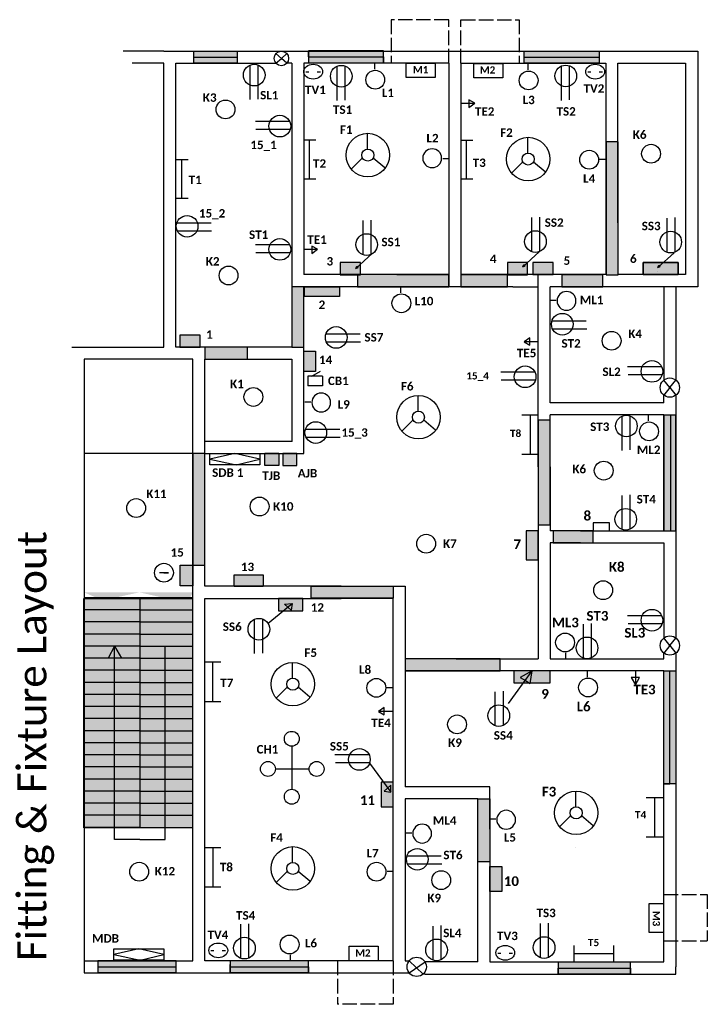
# Model space of a CAD drawing. Header units: inches. Extents: x -290 to 280, y -512 to 304.
import ezdxf

# ---------------------------------------------------------------- set-up
doc = ezdxf.new("R2010")
doc.units = ezdxf.units.IN
doc.header["$MEASUREMENT"] = 0
doc.linetypes.add('ACAD_ISO02W100', pattern=[15, 12, -3])
doc.layers.get('0').update_dxf_attribs({"lineweight": 30})
doc.layers.get('Defpoints').update_dxf_attribs({"linetype": 'ACAD_ISO02W100'})
doc.layers.add('Black', color=7, linetype='Continuous', lineweight=30)

# ---------------------------------------------------------------- blocks, each defined once
blk = doc.blocks.new('F1')
for p, q in [((-315.19, 202.81), (-315.19, 215.58)), ((-319.32, 195.54), (-328.95, 185.91)), ((-310.48, 195.54), (-300.85, 187.48))]:
    blk.add_line(p, q)
for radius in [18, 5]:
    blk.add_circle((-314.98, 197.83), radius)
blk = doc.blocks.new('SS3')
for p, q in [((341.7, 145.4), (341.7, 181.2)), ((350.2, 145.4), (350.2, 181.7))]:
    blk.add_line(p, q)
blk.add_circle((345.4, 155.8), 11.5)
blk = doc.blocks.new('L4')
blk.add_line((190.37, 188.02), (195.22, 188.02))
blk.add_circle((181.72, 187.67), 7.79)
blk = doc.blocks.new('TV2')
blk.add_ellipse((186.73, 260.51), major_axis=(7.79, 0), ratio=0.785714)
blk = doc.blocks.new('TVV2')
for p, q in [((180.6, 260.31), (183.17, 260.31)), ((189.91, 260.31), (192.75, 260.31))]:
    blk.add_line(p, q)
blk.add_blockref('TV2', (0, 0))
blk = doc.blocks.new('T3')
for p, q in [((75.18, 203.81), (85.44, 203.81)), ((80.31, 171.42), (80.31, 203.81)), ((80.31, 171.42), (75.45, 171.42)), ((85.44, 171.42), (80.31, 171.42))]:
    blk.add_line(p, q)
blk = doc.blocks.new('L1')
blk.add_line((131.26, 261.94), (131.26, 266.8))
blk.add_circle((131.61, 253.29), 7.79)
blk = doc.blocks.new('z')
for p, q in [((127.88, 272.6), (127.88, 277.6)), ((127.88, 277.6), (189.88, 277.6)), ((127.88, 267.6), (127.88, 272.6)), ((127.88, 272.6), (189.88, 272.6)), ((189.88, 267.6), (127.88, 267.6))]:
    blk.add_line(p, q)
blk = doc.blocks.new('8946')
at = {"layer": 'Black'}
for p, q in [((-81.28, -489.11), (-81.28, -524.78)), ((-94.9, -507.91), (-66.94, -507.91))]:
    blk.add_line(p, q, dxfattribs=at)
for centre in [(-81.28, -482.96), (-101.05, -507.91), (-60.79, -507.91), (-81.28, -530.93)]:
    blk.add_circle(centre, 6.15, dxfattribs=at)
blk = doc.blocks.new('88')
at = {"layer": 'Black'}
for p, q in [((88.51, 16.97), (102.08, 16.97)), ((95.3, 16.97), (95.3, -15.79)), ((88.51, -15.79), (102.08, -15.79))]:
    blk.add_line(p, q, dxfattribs=at)
blk = doc.blocks.new('t')
for p, q in [((251.67, 107.89), (238, 95.5)), ((238, 95.5), (239, 97.5)), ((238, 95.5), (240, 96.5)), ((240, 96.5), (239, 97.5))]:
    blk.add_line(p, q)
blk = doc.blocks.new('tttt')
for p, q in [((115.5, -269.5), (135, -242.5)), ((135, -242.5), (125, -248)), ((133.5, -253), (135, -242.5)), ((125, -248), (129.5, -250.5)), ((129.5, -250.5), (133.5, -253))]:
    blk.add_line(p, q)
blk = doc.blocks.new('pp')
for p, q in [((-331.2, -121.5), (-377, -121.5)), ((-287, -121.5), (-377, -121.5)), ((-331.2, -121.5), (-331.2, -131.5)), ((-331.2, -121.5), (-287, -121.5)), ((-331.2, -131.5), (-377, -131.5)), ((-331.2, -131.5), (-331.2, -141.5)), ((-331.2, -131.5), (-287, -131.5)), ((-331.2, -141.5), (-377, -141.5)), ((-331.2, -141.5), (-331.2, -151.5)), ((-331.2, -141.5), (-287, -141.5)), ((-331.2, -151.5), (-377, -151.5)), ((-331.2, -151.5), (-331.2, -161.5)), ((-331.2, -151.5), (-287, -151.5)), ((-331.2, -161.5), (-377, -161.5)), ((-352.2, -161.5), (-357.23, -171.5)), ((-352.2, -321.5), (-352.2, -161.5)), ((-352.2, -161.5), (-346.45, -171.5)), ((-331.2, -161.5), (-331.2, -171.5)), ((-331.2, -161.5), (-287, -161.5)), ((-310.2, -321.5), (-310.2, -161.5)), ((-331.2, -171.5), (-377, -171.5)), ((-331.2, -171.5), (-331.2, -181.5)), ((-331.2, -171.5), (-287, -171.5)), ((-331.2, -181.5), (-377, -181.5)), ((-331.2, -181.5), (-331.2, -191.5)), ((-331.2, -181.5), (-287, -181.5)), ((-331.2, -191.5), (-377, -191.5)), ((-331.2, -191.5), (-331.2, -201.5)), ((-331.2, -191.5), (-287, -191.5)), ((-331.2, -201.5), (-377, -201.5)), ((-331.2, -201.5), (-331.2, -211.5)), ((-331.2, -201.5), (-287, -201.5)), ((-331.2, -211.5), (-377, -211.5)), ((-331.2, -211.5), (-331.2, -221.5)), ((-331.2, -211.5), (-287, -211.5)), ((-331.2, -221.5), (-377, -221.5)), ((-331.2, -221.5), (-331.2, -231.5)), ((-331.2, -221.5), (-287, -221.5)), ((-331.2, -231.5), (-377, -231.5)), ((-331.2, -231.5), (-331.2, -241.5)), ((-331.2, -231.5), (-287, -231.5)), ((-331.2, -241.5), (-377, -241.5)), ((-331.2, -241.5), (-331.2, -251.5)), ((-331.2, -241.5), (-287, -241.5)), ((-331.2, -251.5), (-377, -251.5)), ((-331.2, -251.5), (-331.2, -261.5)), ((-331.2, -251.5), (-287, -251.5)), ((-331.2, -261.5), (-377, -261.5)), ((-331.2, -261.5), (-331.2, -271.5)), ((-331.2, -261.5), (-287, -261.5)), ((-331.2, -271.5), (-377, -271.5)), ((-331.2, -271.5), (-331.2, -281.5)), ((-331.2, -271.5), (-287, -271.5)), ((-331.2, -281.5), (-377, -281.5)), ((-331.2, -281.5), (-331.2, -291.5)), ((-331.2, -281.5), (-287, -281.5)), ((-331.2, -291.5), (-377, -291.5)), ((-331.2, -291.5), (-331.2, -301.5)), ((-331.2, -291.5), (-287, -291.5)), ((-331.2, -301.5), (-377, -301.5)), ((-331.2, -301.5), (-331.2, -311.5)), ((-331.2, -301.5), (-287, -301.5)), ((-331.2, -311.5), (-377, -311.5)), ((-377, -311.5), (-287, -311.5)), ((-331.2, -311.5), (-287, -311.5)), ((-331.2, -321.5), (-352.2, -321.5)), ((-331.2, -321.5), (-310.2, -321.5))]:
    blk.add_line(p, q)

msp = doc.modelspace()

# ---------------------------------------------------------------- hatches: boundary and pattern name
h = msp.add_hatch(color=256)
h.set_gradient(color1=(0, 255, 0), color2=(0, 255, 0), tint=1)
h.paths.add_polyline_path([(-109.5, 277.5), (-109.5, 272.5), (-109.5, 267.5), (-145.5, 267.5), (-145.5, 272.5), (-145.5, 277.5)])
h = msp.add_hatch(color=256)
h.set_gradient(color1=(0, 255, 0), color2=(0, 255, 0), tint=1)
h.paths.add_polyline_path([(11.48, 272.87), (11.48, 277.87), (-50.52, 277.87), (-50.52, 272.87), (-50.52, 267.87), (11.48, 267.87)])
h = msp.add_hatch(color=256)
h.set_gradient(color1=(127, 255, 0), color2=(127, 255, 0), tint=1)
h.paths.add_polyline_path([(127.88, 272.6), (127.88, 277.6), (189.88, 277.6), (189.88, 272.6), (189.88, 267.6), (127.88, 267.6)])
h = msp.add_hatch(color=256)
h.set_gradient(color1=(204, 204, 0), color2=(204, 204, 0), tint=1)
h.paths.add_polyline_path([(195.75, 92.23), (205.7, 92.23), (205.7, 202.45), (195.75, 202.45)])
edge = h.paths.add_edge_path()
edge.add_line((195.53, 267.53), (195.53, 135.53))
h = msp.add_hatch(color=256)
h.set_gradient(color1=(192, 192, 192), color2=(192, 192, 192), tint=1)
h.paths.add_polyline_path([(-24.35, 92.49), (-7.58, 92.49), (-7.58, 102.48), (-24.35, 102.48)])
h = msp.add_hatch(color=256)
h.set_gradient(color1=(192, 192, 192), color2=(192, 192, 192), tint=1)
h.paths.add_polyline_path([(114.03, 92.46), (130.79, 92.46), (130.79, 102.44), (114.03, 102.44)])
h.paths.add_polyline_path([(134.99, 92.51), (151.99, 92.51), (151.99, 102.51), (134.99, 102.51)])
h = msp.add_hatch(color=256)
h.set_gradient(color1=(192, 192, 192), color2=(192, 192, 192), tint=1)
h.paths.add_polyline_path([(255.45, 92.54), (226.45, 92.54), (226.45, 102.54), (255.45, 102.54)])
h = msp.add_hatch(color=256)
h.set_gradient(color1=(204, 204, 0), color2=(204, 204, 0), tint=1)
h.paths.add_polyline_path([(65.53, 92.53), (-10, 92.53), (-10, 82.5), (65.53, 82.5)])
h = msp.add_hatch(color=256)
h.set_gradient(color1=(204, 204, 0), color2=(204, 204, 0), tint=1)
h.paths.add_polyline_path([(114, 92.5), (75.5, 92.5), (75.5, 82.5), (114, 82.5)])
h = msp.add_hatch(color=256)
h.set_gradient(color1=(204, 204, 0), color2=(204, 204, 0), tint=1)
h.paths.add_polyline_path([(193, 92.5), (159, 92.5), (159, 82.5), (193, 82.5)])
h = msp.add_hatch(color=256)
h.set_gradient(color1=(204, 204, 0), color2=(204, 204, 0), tint=1)
h.paths.add_polyline_path([(-136.47, 22.59), (-101.04, 22.59), (-101.04, 32.52), (-136.47, 32.52)])
h.paths.add_polyline_path([(-54.47, 82.53), (-64.47, 82.53), (-64.47, 32.5), (-54.47, 32.5)])
h = msp.add_hatch(color=256)
h.set_gradient(color1=(192, 192, 192), color2=(192, 192, 192), tint=1)
h.paths.add_polyline_path([(-54, 82.5), (-25, 82.5), (-25, 74.5), (-54, 74.5)])
h.paths.add_polyline_path([(-54.45, 29.18), (-44.87, 29.18), (-44.87, 12.39), (-54.45, 12.39)])
h = msp.add_hatch(color=256)
h.set_gradient(color1=(192, 192, 192), color2=(192, 192, 192), tint=1)
h.paths.add_polyline_path([(-157.05, 32.53), (-140.28, 32.53), (-140.28, 42.51), (-157.05, 42.51)])
h = msp.add_hatch(color=256)
h.set_gradient(color1=(204, 204, 0), color2=(204, 204, 0), tint=1)
h.paths.add_polyline_path([(243.53, -23.47), (243.53, -119.47), (249, -119.47), (253.53, -119.47), (253.53, -23.47), (249, -23.47)])
h = msp.add_hatch(color=256)
h.set_gradient(color1=(204, 204, 0), color2=(204, 204, 0), tint=1)
h.paths.add_polyline_path([(149.5, -28), (139.5, -28), (139.5, -114.5), (149.5, -114.5)])
h = msp.add_hatch(color=256)
h.set_gradient(color1=(204, 204, 0), color2=(204, 204, 0), tint=1)
h.paths.add_polyline_path([(-136.47, -55.41), (-146.23, -55.41), (-146.23, -147.89), (-136.47, -147.89)])
h = msp.add_hatch(color=256)
h.set_gradient(color1=(153, 153, 0), color2=(153, 153, 0), tint=1)
h.paths.add_polyline_path([(-86.71, -55.39), (-75.13, -55.39), (-75.13, -65.37), (-86.71, -65.37)])
h = msp.add_hatch(color=256)
h.set_gradient(color1=(0, 191, 255), color2=(0, 191, 255), tint=1)
h.paths.add_polyline_path([(-60.23, -55.53), (-71.82, -55.53), (-71.82, -65.51), (-60.23, -65.51)])
h = msp.add_hatch(color=256)
h.set_gradient(color1=(192, 192, 192), color2=(192, 192, 192), tint=1)
h.paths.add_polyline_path([(-88, -165.5), (-112, -165.5), (-112, -156), (-88, -156)])
h.paths.add_polyline_path([(-146.23, -165.16), (-156.67, -165.16), (-156.67, -147.89), (-146.23, -147.89)])
h.paths.add_polyline_path([(-55.26, -175.53), (-75.44, -175.53), (-75.44, -185.9), (-55.26, -185.9)])
h.paths.add_polyline_path([(19.5, -327.5), (9.5, -327.5), (9.5, -348), (19.5, -348)])
h.paths.add_polyline_path([(139.5, -119.5), (129.5, -119.5), (129.5, -143.5), (139.5, -143.5)])
h.paths.add_polyline_path([(149.5, -235.5), (119.5, -235.5), (119.5, -245.5), (149.5, -245.5)])
edge = h.paths.add_edge_path()
edge.add_line((-190.47, -180.47), (-146.28, -180.47))
edge.add_line((-190.47, -170.47), (-146.28, -170.47))
edge.add_line((-190.47, -180.47), (-236.28, -180.47))
edge.add_line((-190.47, -170.47), (-236.28, -170.47))
edge.add_line((-190.47, -190.47), (-236.28, -190.47))
edge.add_line((-190.47, -200.47), (-236.28, -200.47))
edge.add_line((-190.47, -210.47), (-236.28, -210.47))
edge.add_line((-190.47, -220.47), (-236.28, -220.47))
edge.add_line((-190.47, -230.47), (-236.28, -230.47))
edge.add_line((-190.47, -240.47), (-236.28, -240.47))
edge.add_line((-190.47, -240.47), (-146.28, -240.47))
edge.add_line((-190.47, -230.47), (-146.28, -230.47))
edge.add_line((-190.47, -220.47), (-146.28, -220.47))
edge.add_line((-190.47, -210.47), (-146.28, -210.47))
edge.add_line((-190.47, -200.47), (-146.28, -200.47))
edge.add_line((-190.47, -190.47), (-146.28, -190.47))
edge.add_line((-190.47, -350.47), (-146.28, -350.47))
edge.add_line((-190.47, -340.47), (-146.28, -340.47))
edge.add_line((-190.47, -330.47), (-146.28, -330.47))
edge.add_line((-190.47, -320.47), (-146.28, -320.47))
edge.add_line((-190.47, -310.47), (-146.28, -310.47))
edge.add_line((-190.47, -300.47), (-146.28, -300.47))
edge.add_line((-190.47, -290.47), (-146.28, -290.47))
edge.add_line((-190.47, -280.47), (-146.28, -280.47))
edge.add_line((-190.47, -270.47), (-146.28, -270.47))
edge.add_line((-190.47, -260.47), (-146.28, -260.47))
edge.add_line((-190.47, -250.47), (-146.28, -250.47))
edge.add_line((-190.47, -250.47), (-236.28, -250.47))
edge.add_line((-190.47, -260.47), (-236.28, -260.47))
edge.add_line((-190.47, -270.47), (-236.28, -270.47))
edge.add_line((-190.47, -280.47), (-236.28, -280.47))
edge.add_line((-190.47, -290.47), (-236.28, -290.47))
edge.add_line((-190.47, -300.47), (-236.28, -300.47))
edge.add_line((-190.47, -310.47), (-236.28, -310.47))
edge.add_line((-190.47, -320.47), (-236.28, -320.47))
edge.add_line((-190.47, -330.47), (-236.28, -330.47))
edge.add_line((-190.47, -340.47), (-236.28, -340.47))
edge.add_line((-190.47, -350.47), (-236.28, -350.47))
h = msp.add_hatch(color=256)
h.set_gradient(color1=(204, 204, 0), color2=(204, 204, 0), tint=1)
h.paths.add_polyline_path([(185, -119.47), (152, -119.47), (152, -129.5), (185, -129.5)])
h = msp.add_hatch(color=256)
h.set_gradient(color1=(204, 204, 0), color2=(204, 204, 0), tint=1)
h.paths.add_polyline_path([(19.55, -175.24), (-48.4, -175.24), (-48.4, -165.36), (19.55, -165.36)])
h = msp.add_hatch(color=256)
h.set_gradient(color1=(192, 192, 192), color2=(192, 192, 192), tint=1)
h.paths.add_polyline_path([(-146.5, -175.5), (-146.5, -365.5), (-236.5, -365.5), (-236.5, -175.5)])
h = msp.add_hatch(color=256)
h.set_gradient(color1=(0, 255, 0), color2=(0, 255, 0), tint=1)
h.paths.add_polyline_path([(243.53, -235.47), (253.5, -235.47), (253.5, -329), (243.53, -329)])
h = msp.add_hatch(color=256)
h.set_gradient(color1=(204, 204, 0), color2=(204, 204, 0), tint=1)
h.paths.add_polyline_path([(89.53, -341.47), (99.5, -341.47), (99.5, -393.5), (89.53, -393.5)])
h = msp.add_hatch(color=256)
h.set_gradient(color1=(192, 192, 192), color2=(192, 192, 192), tint=1)
h.paths.add_polyline_path([(99.5, -397.5), (109.5, -397.5), (109.5, -418), (99.5, -418)])
h = msp.add_hatch(color=256)
h.set_gradient(color1=(0, 255, 0), color2=(0, 255, 0), tint=1)
h.paths.add_polyline_path([(-225, -475.5), (-225, -480.5), (-225, -485.5), (-160, -485.5), (-160, -480.5), (-160, -475.5)])
h = msp.add_hatch(color=256)
h.set_gradient(color1=(0, 255, 0), color2=(0, 255, 0), tint=1)
h.paths.add_polyline_path([(-115.5, -475.5), (-115.5, -480.5), (-115.5, -485.5), (-50.5, -485.5), (-50.5, -480.5), (-50.5, -475.5)])
h = msp.add_hatch(color=256)
h.set_gradient(color1=(0, 255, 0), color2=(0, 255, 0), tint=1)
h.paths.add_polyline_path([(216, -481.5), (216, -476.5), (156, -476.5), (156, -481.5), (156, -486.5), (216, -486.5)])
at = {"layer": 'Defpoints'}
h = msp.add_hatch(color=256, dxfattribs=at)
h.set_gradient(color1=(204, 204, 0), color2=(204, 204, 0), tint=1)
h.paths.add_polyline_path([(29.53, -235.47), (108, -235.47), (108, -225.5), (29.53, -225.5)])

# ---------------------------------------------------------------- linework, layer by layer
for p, q in [((-170.35, 277.53), (-204, 277.53)), ((-170.35, 277.53), (-141.47, 277.53)), ((-146.47, 277.53), (-141.47, 277.53)), ((-145.5, 272.5), (-145.5, 277.5)), ((-145.5, 277.5), (-109.5, 277.5)), ((-145.5, 267.5), (-145.5, 277.5)), ((-145.5, 277.5), (-109.5, 277.5)), ((-141.47, 277.53), (271.53, 277.53)), ((-109.5, 277.5), (-109.5, 272.5)), ((-109.5, 277.5), (-109.5, 267.53)), ((-50.52, 277.87), (-50.52, 272.87)), ((11.48, 277.87), (-50.52, 277.87)), ((-50.52, 272.87), (-50.52, 277.87)), ((11.48, 277.87), (-50.52, 277.87)), ((11.48, 272.87), (11.48, 277.87)), ((11.48, 272.87), (11.48, 277.53)), ((189.88, 277.6), (189.88, 272.6)), ((271.53, 277.53), (271.53, 82.53)), ((-145.5, 267.5), (-145.5, 272.5)), ((-145.5, 272.5), (-109.5, 272.5)), ((-109.5, 272.5), (-109.5, 267.5)), ((-73, 271.5), (-77.51, 275.48)), ((-77.5, 267.53), (-73, 271.5)), ((-73, 271.5), (-68.5, 275.5)), ((-73, 271.5), (-73, 271.5)), ((-73, 271.5), (-73, 271.5)), ((-68.5, 267.53), (-73, 271.5)), ((-50.52, 272.87), (-50.52, 267.87)), ((-50.52, 272.87), (11.48, 272.87)), ((-50.52, 272.87), (-50.52, 267.87)), ((11.48, 267.87), (11.48, 272.87)), ((11.48, 272.87), (11.48, 267.53)), ((189.88, 272.6), (189.88, 267.6)), ((-170.35, 267.53), (-196.5, 267.53)), ((-170.35, 32.53), (-170.35, 267.53)), ((-160.47, 32.53), (-160.47, 267.53)), ((-160.47, 267.53), (-77.5, 267.53)), ((-109.5, 267.53), (-145.5, 267.5)), ((-109.5, 267.5), (-145.5, 267.5)), ((-64.47, 267.53), (-68.5, 267.53)), ((-64.47, 267.53), (-64.47, 63.53)), ((-54.47, 267.53), (-54.47, 92.53)), ((65.53, 267.53), (-54.47, 267.53)), ((-50.52, 267.87), (11.48, 267.87)), ((65.53, 267.53), (65.53, 82.53)), ((75.53, 267.53), (195.53, 267.53)), ((75.53, 267.53), (75.53, 82.53)), ((195.53, 267.53), (195.53, 135.53)), ((205.53, 135.53), (205.53, 267.53)), ((205.53, 267.53), (261.53, 267.53)), ((261.53, 267.53), (261.53, 92.53)), ((87, 234.5), (82.27, 237.23)), ((82.27, 237.23), (82.27, 231)), ((75.5, 234.5), (87, 234.5)), ((82.27, 231), (87, 234.5)), ((195.53, 135.53), (195.53, 92.53)), ((205.53, 135.53), (205.53, 92.53)), ((-43, 113.5), (-47.73, 116.23)), ((-47.73, 116.23), (-47.73, 110)), ((-54.5, 113.5), (-43, 113.5)), ((-47.73, 110), (-43, 113.5)), ((22.53, 92.53), (-54.47, 92.53)), ((-49.34, 92.53), (-54.2, 92.53)), ((22.53, 92.53), (65.53, 92.53)), ((195.53, 92.53), (75.53, 92.53)), ((139.53, -66.47), (139.53, 92.53)), ((261.53, 92.53), (205.85, 92.53)), ((238, 95.5), (238, 95.5)), ((22.53, 82.53), (-54.47, 82.53)), ((-54.43, -55.41), (-54.47, 82.53)), ((118.53, 82.53), (22.53, 82.53)), ((118.53, 82.53), (139.53, 82.53)), ((243.53, 82.53), (149.53, 82.53)), ((149.53, -13.47), (149.53, 82.53)), ((243.53, 82.53), (243.53, 5.27)), ((253.53, 82.53), (243.53, 82.53)), ((271.53, 82.53), (253.53, 82.53)), ((253.53, 82.53), (253.53, 5.22)), ((-64.47, 63.53), (-64.47, 32.5)), ((132.65, 40.28), (127.92, 36.78)), ((139.42, 36.78), (127.92, 36.78)), ((127.92, 36.78), (132.65, 34.05)), ((132.65, 34.05), (132.65, 40.28)), ((-246.35, 32.53), (-170.35, 32.53)), ((-136.47, 32.53), (-160.47, 32.53)), ((-64.47, 32.5), (-136.47, 32.53)), ((-236.28, 22.52), (-236.28, -475.48)), ((-146.28, 22.52), (-236.28, 22.52)), ((-146.28, -55.48), (-146.28, 22.52)), ((-136.47, -55.41), (-136.47, 22.59)), ((-136.47, 22.59), (-64.47, 22.59)), ((-64.12, -45.7), (-64.12, 22.59)), ((-39.07, 8.46), (-51.07, 8.46)), ((-51.07, 8.46), (-51.07, 0.46)), ((-47.8, 8.47), (-40.5, 12.5)), ((-39.07, 8.46), (-39.07, 0.46)), ((-39.07, 0.46), (-51.07, 0.46)), ((248.5, -1), (243.53, 5.27)), ((248.5, -1), (253.53, 5.22)), ((248.5, -1), (243.47, -7.22)), ((243.53, -13.47), (243.53, -7.27)), ((248.5, -1), (248.5, -1)), ((248.5, -1), (253.53, -7.22)), ((253.53, -7.22), (253.53, -208.28)), ((243.53, -13.47), (149.53, -13.47)), ((243.53, -23.47), (149.53, -23.47)), ((149.53, -66.47), (149.53, -23.47)), ((243.53, -119.47), (243.53, -23.47)), ((243.53, -23.47), (249, -23.47)), ((243.53, -23.47), (243.53, -119.47)), ((249, -23.47), (253.53, -23.47)), ((249, -23.47), (249, -119.47)), ((253.53, -119.47), (253.53, -23.47)), ((-126.47, -45.7), (-136.47, -45.7)), ((-64.12, -45.7), (-126.47, -45.7)), ((-146.28, -55.48), (-236.28, -55.48)), ((-146.28, -165.48), (-146.28, -55.48)), ((-136.47, -165.47), (-136.47, -55.41)), ((-136.47, -55.41), (-54.43, -55.41)), ((139.53, -66.47), (139.53, -225.47)), ((149.53, -66.47), (149.53, -119.47)), ((174.53, -119.47), (149.53, -119.47)), ((174.53, -119.47), (243.53, -119.47)), ((243.53, -119.47), (249, -119.47)), ((249, -119.47), (253.53, -119.47)), ((174.53, -129.47), (149.53, -129.47)), ((149.53, -129.47), (149.53, -225.47)), ((174.53, -129.47), (243.53, -129.47)), ((243.53, -129.47), (243.53, -208.23)), ((-166.5, -154.21), (-174, -154.21)), ((-170.21, -154.21), (-166.5, -154.21)), ((-146.28, -475.48), (-146.28, -165.48)), ((-23.47, -165.47), (-136.47, -165.47)), ((-23.47, -165.47), (29.53, -165.47)), ((29.53, -165.47), (29.53, -170.47)), ((29.53, -170.47), (29.53, -331.47)), ((-236.5, -175.5), (-146.5, -175.5)), ((-236.5, -365.5), (-236.5, -175.5)), ((-146.5, -175.5), (-146.5, -365.5)), ((-136.47, -475.47), (-136.47, -175.47)), ((-136.47, -175.47), (-23.47, -175.47)), ((19.53, -175.47), (-23.47, -175.47)), ((19.53, -475.47), (19.53, -175.47)), ((-83.85, -195.98), (-64.09, -179.76)), ((-70.4, -180.21), (-64.09, -179.76)), ((-70.4, -180.21), (-64.99, -185.19)), ((-64.09, -179.76), (-64.99, -185.19)), ((248.5, -214.5), (243.53, -208.23)), ((248.5, -214.5), (253.53, -208.28)), ((248.5, -214.5), (243.47, -220.72)), ((248.5, -214.5), (253.53, -220.72)), ((71.53, -225.47), (29.53, -225.47)), ((71.53, -225.47), (139.53, -225.47)), ((149.53, -225.47), (243.53, -225.47)), ((243.53, -225.47), (243.53, -220.65)), ((253.53, -220.72), (253.53, -480.47)), ((71.53, -235.47), (29.53, -235.47)), ((243.53, -235.47), (71.53, -235.47)), ((220, -235.5), (220, -247)), ((243.53, -476.47), (243.53, -235.47)), ((243.53, -329), (243.53, -235.47)), ((243.53, -235.47), (248.53, -235.47)), ((248.53, -329), (248.53, -235.47)), ((248.53, -235.47), (253.5, -235.47)), ((253.5, -235.47), (253.5, -329)), ((220, -241), (216.5, -241)), ((216.5, -241), (220, -247)), ((220, -247), (223.5, -241)), ((223.5, -241), (220, -241)), ((12.15, -265.72), (7.42, -269.22)), ((12.15, -271.95), (12.15, -265.72)), ((18.92, -269.22), (7.42, -269.22)), ((7.42, -269.22), (12.15, -271.95)), ((0, -312), (17.5, -336)), ((17.5, -330), (12.04, -335.04)), ((17.5, -336), (17.5, -330)), ((94.53, -331.47), (29.53, -331.47)), ((99.53, -331.47), (94.53, -331.47)), ((99.53, -366.47), (99.53, -331.47)), ((243.53, -329), (248.53, -329)), ((253.5, -329), (248.53, -329)), ((12.04, -335.04), (17.5, -336)), ((89.53, -341.47), (29.53, -341.47)), ((29.53, -341.47), (29.53, -474.47)), ((89.53, -366.47), (89.53, -341.47)), ((-146.5, -365.5), (-236.5, -365.5)), ((89.53, -476.47), (89.53, -366.47)), ((99.53, -366.47), (99.53, -476.47)), ((-236.28, -475.48), (-146.28, -475.48)), ((-236.28, -475.48), (-236.28, -485.48)), ((-160, -475.5), (-225, -475.5)), ((-225, -475.5), (-225, -480.5)), ((-225, -480.5), (-160, -480.5)), ((-225, -480.5), (-225, -485.48)), ((-160, -480.5), (-160, -475.5)), ((-160, -485.5), (-160, -480.5)), ((19.53, -475.47), (-136.47, -475.47)), ((-115.5, -475.5), (-115.5, -480.5)), ((-50.5, -475.5), (-115.5, -475.5)), ((-115.5, -475.5), (-115.5, -480.5)), ((-50.5, -475.5), (-115.5, -475.5)), ((-115.5, -485.5), (-115.5, -478.5)), ((-115.5, -480.5), (-115.5, -485.5)), ((-115.5, -480.5), (-50.5, -480.5)), ((-50.5, -480.5), (-50.5, -475.5)), ((-50.5, -480.5), (-50.5, -475.5)), ((-50.5, -485.5), (-50.5, -480.5)), ((-50.5, -480.5), (-50.5, -485.5)), ((29.53, -474.47), (29.53, -475.47)), ((29.53, -475.47), (32.78, -475.47)), ((32.74, -485.48), (45.91, -476.47)), ((32.78, -475.47), (44.32, -486.47)), ((89.53, -476.47), (45.91, -476.47)), ((99.53, -476.47), (243.53, -476.47)), ((156, -476.5), (156, -481.5)), ((216, -476.5), (156, -476.5)), ((156, -476.5), (156, -481.5)), ((216, -476.5), (156, -476.5)), ((216, -481.5), (216, -476.5)), ((216, -481.5), (216, -476.5)), ((253.53, -486.47), (253.53, -480.47)), ((-236.28, -485.48), (32.74, -485.48)), ((-160, -485.5), (-225, -485.5)), ((-115.5, -485.5), (-50.5, -485.5)), ((-50.5, -485.5), (-115.5, -485.5)), ((45.91, -486.47), (44.32, -486.47)), ((45.91, -486.47), (253.53, -486.47)), ((156, -481.5), (156, -486.5)), ((156, -481.5), (216, -481.5)), ((156, -486.47), (156, -481.5)), ((216, -486.47), (156, -486.47)), ((156, -486.5), (216, -486.5)), ((216, -486.5), (216, -481.5)), ((216, -481.5), (216, -486.47))]:
    msp.add_line(p, q)
for points in [[(30.35, 267.64), (54.35, 267.64), (54.35, 255.64), (30.35, 255.64)], [(86.2, 267.43), (110.2, 267.43), (110.2, 255.43), (86.2, 255.43)], [(195.75, 92.23), (205.7, 92.23), (205.7, 202.45), (195.75, 202.45)], [(-24.35, 92.49), (-7.58, 92.49), (-7.58, 102.48), (-24.35, 102.48)], [(-24.35, 92.49), (-7.58, 92.49), (-7.58, 102.48), (-24.35, 102.48)], [(114.03, 92.46), (130.79, 92.46), (130.79, 102.44), (114.03, 102.44)], [(134.99, 92.51), (151.99, 92.51), (151.99, 102.51), (134.99, 102.51)], [(255.45, 92.54), (226.45, 92.54), (226.45, 102.54), (255.45, 102.54)], [(226.45, 92.54), (255.45, 92.54), (255.45, 102.54), (226.45, 102.54)], [(65.53, 92.53), (-10, 92.53), (-10, 82.5), (65.53, 82.5)], [(114, 92.5), (75.5, 92.5), (75.5, 82.5), (114, 82.5)], [(193, 92.5), (159, 92.5), (159, 82.5), (193, 82.5)], [(-54.47, 82.53), (-64.47, 82.53), (-64.47, 32.5), (-54.47, 32.5)], [(-54, 82.5), (-25, 82.5), (-25, 74.5), (-54, 74.5)], [(-157.05, 32.53), (-140.28, 32.53), (-140.28, 42.51), (-157.05, 42.51)], [(-136.47, 22.59), (-101.04, 22.59), (-101.04, 32.52), (-136.47, 32.52)], [(-54.45, 29.18), (-44.87, 29.18), (-44.87, 12.39), (-54.45, 12.39)], [(149.5, -28), (139.5, -28), (139.5, -114.5), (149.5, -114.5)], [(-136.47, -55.41), (-146.23, -55.41), (-146.23, -147.89), (-136.47, -147.89)], [(-86.71, -55.39), (-75.13, -55.39), (-75.13, -65.37), (-86.71, -65.37)], [(-60.23, -55.53), (-71.82, -55.53), (-71.82, -65.51), (-60.23, -65.51)], [(185, -119.47), (198.5, -119.47), (198.5, -113), (185, -113)], [(139.5, -119.5), (129.5, -119.5), (129.5, -143.5), (139.5, -143.5)], [(185, -119.47), (152, -119.47), (152, -129.5), (185, -129.5)], [(-146.23, -165.16), (-156.67, -165.16), (-156.67, -147.89), (-146.23, -147.89)], [(-88, -165.5), (-112, -165.5), (-112, -156), (-88, -156)], [(19.55, -175.24), (-48.4, -175.24), (-48.4, -165.36), (19.55, -165.36)], [(-55.26, -175.53), (-75.44, -175.53), (-75.44, -185.9), (-55.26, -185.9)], [(29.53, -235.47), (108, -235.47), (108, -225.5), (29.53, -225.5)], [(29.53, -235.47), (108, -235.47), (108, -225.5), (29.53, -225.5)], [(149.5, -235.5), (119.5, -235.5), (119.5, -245.5), (149.5, -245.5)], [(243.53, -235.47), (253.5, -235.47), (253.5, -329), (243.53, -329)], [(19.5, -327.5), (9.5, -327.5), (9.5, -348), (19.5, -348)], [(89.53, -341.47), (99.5, -341.47), (99.5, -393.5), (89.53, -393.5)], [(99.5, -397.5), (109.5, -397.5), (109.5, -418), (99.5, -418)], [(231.25, -452), (231.25, -428), (243.25, -428), (243.25, -452)], [(-17, -463.5), (7, -463.5), (7, -475.5), (-17, -475.5)]]:
    msp.add_lwpolyline(points, close=True)
for centre, radius in [((-73, 271.5), 6), ((-119.21, 229.29), 7.79), ((232.93, 192.64), 7.79), ((-116.71, 91.79), 7.79), ((200.29, 37.79), 7.79), ((248.5, -1), 8), ((-96.21, -8.71), 7.79), ((193.79, -69.71), 7.79), ((-193.21, -100.71), 7.79), ((-91.04, -99.44), 7.79), ((46.79, -130.21), 7.79), ((-170.21, -154.21), 7.79), ((193.29, -168.71), 7.79), ((248.5, -214.5), 8), ((72.39, -279.78), 7.79), ((-190.71, -401.71), 7.79), ((59.29, -408.71), 7.79), ((39, -480.5), 8)]:
    msp.add_circle(centre, radius)
at = {"layer": 'Black'}
for p, q in [((-111.52, -55.41), (-132.22, -60.13)), ((-90.82, -60.13), (-111.52, -55.41)), ((-132.22, -60.13), (-110.54, -64.85)), ((-110.54, -64.85), (-90.82, -60.13)), ((-190.99, -465.57), (-211.69, -470.29)), ((-211.69, -470.29), (-190, -475.01)), ((-170.29, -470.29), (-190.99, -465.57)), ((-190, -475.01), (-170.29, -470.29))]:
    msp.add_line(p, q, dxfattribs=at)
for points in [[(-132.22, -55.41), (-90.82, -55.41), (-90.82, -64.85), (-132.22, -64.85)], [(-211.69, -465.57), (-170.29, -465.57), (-170.29, -475.01), (-211.69, -475.01)]]:
    msp.add_lwpolyline(points, close=True, dxfattribs=at)
at = {"layer": 'Defpoints'}
for p, q in [((65.53, 303.57), (17.98, 303.57)), ((17.98, 303.57), (17.98, 267.53)), ((65.53, 267.53), (65.53, 303.57)), ((75.53, 267.53), (75.53, 303.56)), ((75.53, 303.56), (123.86, 303.56)), ((123.86, 303.56), (123.86, 267.53)), ((243.5, -420.5), (279.5, -420.5)), ((279.5, -420.5), (279.5, -459)), ((243.5, -459), (279.5, -459)), ((-26.5, -475.5), (-26.5, -511.5)), ((19.53, -475.47), (19.53, -511.5)), ((19.53, -511.5), (-26.5, -511.5))]:
    msp.add_line(p, q, dxfattribs=at)

# ---------------------------------------------------------------- block references
for name, p in [('z', (0, 0)), ('TVV2', (-233.4, 0.03)), ('L1', (-126.94, 0.58)), ('L1', (0, 0)), ('TVV2', (0, 0)), ('T3', (-129.96, 0.19)), ('F1', (313.48, -6.33)), ('T3', (0, 0)), ('F1', (446.25, -9.63)), ('T3', (-235.68, -15.92)), ('L4', (0, 0)), ('t', (-249.5, 2)), ('t', (-111.3, 3.38)), ('t', (0.51, 2.82)), ('L1', (-105.32, -184.5)), ('F1', (355.4, -223.34)), ('L1', (99.68, -290.5)), ('pp', (141, -53.5)), ('F1', (251.48, -444.33)), ('tttt', (-0.5, 7)), ('L1', (49.18, -502.5)), ('L4', (-176.14, -437.19)), ('F1', (485.98, -550.83)), ('F1', (251.48, -596.83)), ('L4', (-175.93, -589.38)), ('TVV2', (-311.95, -727.39)), ('TVV2', (-74.47, -729.39))]:
    msp.add_blockref(name, p)
at = {"zscale": 0.7801080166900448}
for p, xscale, yscale, rotation in [((173.97, 379.26), 0.7801080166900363, 0.7801080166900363, 180), ((246.03, 378.3), 0.7801080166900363, 0.7801080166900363, 180), ((431.82, 378.54), 0.7801080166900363, 0.7801080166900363, 180), ((47.26, -54), 0.7801080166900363, 0.7801080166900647, 90), ((-272.54, 401.97), 0.7801080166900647, 0.7801080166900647, 270), ((47.26, -156), 0.7801080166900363, 0.7801080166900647, 90), ((37.96, 320.97), 0.7801080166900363, 0.7801080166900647, 270), ((-149.19, 309.97), 0.7801080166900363, 0.7801080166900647, 270), ((250.26, -261.5), 0.7801080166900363, 0.7801080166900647, 90), ((355.26, -257), 0.7801080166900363, 0.7801080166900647, 90), ((481.97, 88.76), 0.7801080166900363, 0.7801080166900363, 180), ((-166.07, 231.23), 0.7801080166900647, 0.7801080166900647, 270), ((355.26, -463), 0.7801080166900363, 0.7801080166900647, 90), ((177.8, -79.44), 0.7801080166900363, 0.7801080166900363, 180), ((113.08, -578.29), 0.7801080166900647, 0.7801080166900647, 90), ((-82.04, -122.03), 0.7801080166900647, 0.7801080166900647, 270)]:
    msp.add_blockref('SS3', p, dxfattribs=dict(at, xscale=xscale, yscale=yscale, rotation=rotation))
at = {"xscale": -1, "rotation": 180}
msp.add_blockref('L4', (-129.89, 376.56), dxfattribs=at)
at = {"xscale": 0.7801080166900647, "yscale": 0.7801080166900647, "zscale": 0.7801080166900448}
for p in [(-132.22, -1.61), (-20.26, -2.05), (-271.86, -4.11), (-57.5, -231.54), (-89.5, -338.04), (-162.5, -394.07), (-373, -586.54), (-214, -588.04), (-125, -586.04)]:
    msp.add_blockref('SS3', p, dxfattribs=at)
at = {"xscale": -1}
for p in [(344.72, -116.88), (141.69, -201.01), (294.75, -546.36), (225.22, -557.88)]:
    msp.add_blockref('L4', p, dxfattribs=at)
at = {"rotation": 180}
for p in [(293.4, 41.3), (65.4, -208.7)]:
    msp.add_blockref('L1', p, dxfattribs=at)
at = {"layer": 'Black'}
for name, p in [('88', (37.54, -40.43)), ('88', (-225.31, -245.09)), ('8946', (16.91, 191.25)), ('88', (140.49, -357.21)), ('88', (-225.16, -398.6))]:
    msp.add_blockref(name, p, dxfattribs=at)
at = {"layer": 'Black', "rotation": 270}
msp.add_blockref('88', (184.79, -374.42), dxfattribs=at)

# ---------------------------------------------------------------- texts
for s, insert, char_height, width, attachment_point in [('\\pt66;{\\fCalibri|b1|i0|c0|p34;\\C3;M1}', (42.25, 262.2), 6, 17.8845, 5), ('\\pt66;{\\fCalibri|b1|i0|c0|p34;\\C3;M2}', (97.65, 261.97), 6, 17.8845, 5), ('{\\fCalibri|b1|i0|c0|p34;SL1}', (-83.04, 241.07), 7, 17.8845, 5), ('{\\fCalibri|b1|i0|c0|p34;\\C4;TV1}', (-44.84, 245.54), 7, 17.8845, 5), ('{\\fCalibri|b1|i0|c0|p34;L1}', (15.16, 243.04), 7, 17.8845, 5), ('\\pt77;{\\fCalibri|b1|i0|c0|p34;\\C4;TV2}', (185.68, 246.62), 7, 17.8845, 5), ('{\\fCalibri|b1|i0|c0|p34;K3}', (-132.31, 239.04), 7, 17.8845, 5), ('\\pt77;{\\fCalibri|b1|i0|c0|p34;L3}', (131.68, 237.12), 7, 17.8845, 5), ('{\\fCalibri|b1|i0|c0|p34;TS1}', (-22.34, 229.04), 7, 17.8845, 5), ('{\\fCalibri|b1|i0|c0|p34;TE2}', (95.26, 227.58), 7, 17.8845, 5), ('\\pt77;{\\fCalibri|b1|i0|c0|p34;TS2}', (162.68, 227.62), 7, 17.8845, 5), ('{\\fCalibri|b1|i0|c0|p34;F1}', (-19.4, 212.53), 7, 17.8845, 5), ('{\\fCalibri|b1|i0|c0|p34;F2}', (113.26, 210.08), 7, 17.8845, 5), ('\\pt77;{\\fCalibri|b1|i0|c0|p34;K6}', (223.5, 208.37), 7, 17.8845, 5), ('{\\fCalibri|b1|i0|c0|p34;L2}', (52.1, 205.53), 7, 17.8845, 5), ('{\\fCalibri|b1|i0|c0|p34;\\C3;15_1}', (-87.78, 199.17), 7, 17.8845, 5), ('{\\fCalibri|b1|i0|c0|p34;T2}', (-41.4, 184.53), 7, 17.8845, 5), ('{\\fCalibri|b1|i0|c0|p34;T3}', (90.76, 185.08), 7, 17.8845, 5), ('{\\fCalibri|b1|i0|c0|p34;T1}', (-144.34, 171.04), 7, 17.8845, 5), ('{\\fCalibri|b1|i0|c0|p34;L4}', (181.76, 172.08), 7, 17.8845, 5), ('{\\fCalibri|b1|i0|c0|p34;\\C3;15_2}', (-130.34, 142.54), 7, 17.8845, 5), ('{\\fCalibri|b1|i0|c0|p34;SS2}', (152.76, 135.58), 7, 17.8845, 5), ('{\\fCalibri|b1|i0|c0|p34;SS3}', (233.04, 132.77), 7, 17.8845, 5), ('{\\fCalibri|b1|i0|c0|p34;ST1}', (-91.84, 125.54), 7, 17.8845, 5), ('{\\fCalibri|b1|i0|c0|p34;TE1}', (-43.5, 121.45), 7, 17.8845, 5), ('{\\fCalibri|b1|i0|c0|p34;SS1}', (17.6, 119.53), 7, 17.8845, 5), ('{\\fCalibri|b1|i0|c0|p34;K2}', (-129.84, 103.54), 7, 17.8845, 5), ('{\\fCalibri|b1|i0|c0|p34;\\C1;3}', (-32.9, 103.53), 7, 17.8845, 5), ('{\\fCalibri|b1|i0|c0|p34;\\C1;4}', (102.26, 105.58), 7, 17.8845, 5), ('{\\fCalibri|b1|i0|c0|p34;\\C1;5}', (163.26, 104.08), 7, 17.8845, 5), ('\\pt77;{\\fCalibri|b1|i0|c0|p34;\\C1; 6}', (217.05, 105.72), 7, 17.8845, 5), ('{\\fCalibri|b1|i0|c0|p34;L10}', (45.08, 70.6), 7, 17.8845, 5), ('{\\fCalibri|b1|i0|c0|p34;ML1}', (183.76, 71.58), 7, 17.8845, 5), ('{\\fCalibri|b1|i0|c0|p34;\\C1;2}', (-39.42, 67.6), 7, 17.8845, 5), ('{\\fCalibri|b1|i0|c0|p34;\\C1;1}', (-132.6, 42.99), 7, 17.8845, 5), ('{\\fCalibri|b1|i0|c0|p34;SS7}', (3.58, 40.6), 7, 17.8845, 5), ('{\\fCalibri|b1|i0|c0|p34;K4}', (219.76, 43.58), 7, 17.8845, 5), ('{\\fCalibri|b1|i0|c0|p34;ST2}', (166.76, 35.58), 7, 17.8845, 5), ('{\\fCalibri|b1|i0|c0|p34;\\C1;14}', (-36.4, 22.05), 7, 17.8845, 5), ('{\\fCalibri|b1|i0|c0|p34;\\C40;TE5}', (129.96, 27.58), 7, 17.8845, 5), ('{\\fCalibri|b1|i0|c0|p34;\\C4;CB1}', (-25.88, 4.59), 7, 17.8845, 5), ('\\pt66;{\\fCalibri|b1|i0|c0|p34;\\C3;15_4}', (89.36, 8.1), 6, 17.8845, 5), ('{\\fCalibri|b1|i0|c0|p34;SL2}', (200.26, 12.08), 7, 17.8845, 5), ('{\\fCalibri|b1|i0|c0|p34;K1}', (-109.81, 2.04), 7, 17.8845, 5), ('{\\fCalibri|b1|i0|c0|p34;F6}', (31.12, 0.09), 7, 17.8845, 5), ('{\\fCalibri|b1|i0|c0|p34;L9}', (-21.38, -14.91), 7, 17.8845, 5), ('{\\fCalibri|b1|i0|c0|p34;ST3}', (190.49, -33.43), 7, 17.8845, 5), ('{\\fCalibri|b1|i0|c0|p34;\\C3;15_3}', (-12.38, -38.91), 7, 17.8845, 5), ('\\pt66;{\\fCalibri|b1|i0|c0|p34;T8}', (120.86, -38.9), 6, 17.8845, 5), ('{\\fCalibri|b1|i0|c0|p34;ML2}', (230.99, -52.43), 7, 17.8845, 5), ('{\\fCalibri|b1|i0|c0|p34;K6}', (173.49, -68.43), 7, 17.8845, 5), ('{\\fCalibri|b1|i0|c0|p34;\\C1;SDB 1 }', (-117.38, -71.41), 7, 30.9224, 5), ('{\\fCalibri|b1|i0|c0|p34;\\C40;TJB}', (-81.38, -73.91), 7, 17.8845, 5), ('{\\fCalibri|b1|i0|c0|p34;\\C4;AJB}', (-51.38, -71.91), 7, 17.8845, 5), ('{\\fCalibri|b1|i0|c0|p34;K11}', (-176.42, -88.9), 7, 17.8845, 5), ('{\\fCalibri|b1|i0|c0|p34;K10}', (-71.42, -99.4), 7, 17.8845, 5), ('{\\fCalibri|b1|i0|c0|p34;ST4}', (228.99, -93.43), 7, 17.8845, 5), ('\\pt88;{\\fCalibri|b1|i0|c0|p34;\\C1; 8}', (178.8, -107.06), 8, 17.8845, 5), ('{\\fCalibri|b1|i0|c0|p34;K7}', (66.41, -130.17), 7, 17.8845, 5), ('\\pt88;{\\fCalibri|b1|i0|c0|p34;\\C1; 7}', (120.86, -130.56), 8, 17.8845, 5), ('{\\fCalibri|b1|i0|c0|p34;\\C1;15}', (-159.2, -137.46), 7, 17.8845, 5), ('{\\fCalibri|b1|i0|c0|p34;\\C1;13}', (-101.01, -149.4), 7, 17.8845, 5), ('\\pt66;{\\fCalibri|b1|i0|c0|p34;\\H1.333x;K8}', (204.53, -149.48), 6, 17.8845, 5), ('{\\fCalibri|b1|i0|c0|p34;\\C1;12}', (-43.2, -182.96), 7, 17.8845, 5), ('{\\fCalibri|b1|i0|c0|p34;\\H1.333x;ST3}', (188.58, -189.98), 6, 17.8845, 5), ('{\\fCalibri|b1|i0|c0|p34;SS6}', (-113.7, -198.96), 7, 17.8845, 5), ('{\\fCalibri|b1|i0|c0|p34;\\H1.333x;ML3}', (162.08, -195.48), 6, 17.8845, 5), ('\\pt66;{\\fCalibri|b1|i0|c0|p34; \\H1.333x;SL3}', (219.53, -203.98), 6, 17.8845, 5), ('{\\fCalibri|b1|i0|c0|p34;F5}', (-48.7, -220.46), 7, 17.8845, 5), ('{\\fCalibri|b1|i0|c0|p34;L8}', (-3.7, -234.46), 7, 17.8845, 5), ('{\\fCalibri|b1|i0|c0|p34;T7}', (-118.2, -245.46), 7, 17.8845, 5), ('\\pt88;{\\fCalibri|b1|i0|c0|p34;\\C1; 9}', (143.86, -254.56), 8, 17.8845, 5), ('\\pt66;{\\fCalibri|b1|i0|c0|p34;\\C40; \\H1.333x;TE3}', (227.53, -250.98), 6, 17.8845, 5), ('\\pt66;{\\fCalibri|b1|i0|c0|p34; \\H1.333x;L6}', (176.11, -265.01), 6, 17.8845, 5), ('{\\fCalibri|b1|i0|c0|p34;\\C40;TE4}', (9.46, -278.42), 7, 17.8845, 5), ('{\\fCalibri|b1|i0|c0|p34;K9}', (70.71, -294.96), 7, 17.8845, 5), ('{\\fCalibri|b1|i0|c0|p34;SS4}', (110.61, -288.92), 7, 17.8845, 5), ('{\\fCalibri|b1|i0|c0|p34;CH1}', (-84.54, -300.42), 7, 17.8845, 5), ('{\\fCalibri|b1|i0|c0|p34;SS5}', (-25.04, -297.92), 7, 17.8845, 5), ('\\pt88;{\\fCalibri|b1|i0|c0|p34; F3}', (147.09, -335.48), 8, 17.8845, 5), ('\\pt88;{\\fCalibri|b1|i0|c0|p34;\\C1; 11}', (-3.14, -342.56), 8, 17.8845, 5), ('{\\fCalibri|b1|i0|c0|p34;ML4}', (62.11, -359.39), 7, 17.8845, 5), ('\\pt66;{\\fCalibri|b1|i0|c0|p34;T4}', (224.28, -354.54), 6, 17.8845, 5), ('{\\fCalibri|b1|i0|c0|p34;F4}', (-77.04, -373.42), 7, 17.8845, 5), ('{\\fCalibri|b1|i0|c0|p34;L5}', (116.11, -373.39), 7, 17.8845, 5), ('{\\fCalibri|b1|i0|c0|p34;L7}', (2.46, -386.42), 7, 17.8845, 5), ('{\\fVerdana Pro|b0|i0|c0|p34;Bed 3}', (170.46, -381.85), 0.2, 32.3062, 1), ('{\\fCalibri|b1|i0|c0|p34;ST6}', (68.99, -387.97), 7, 17.8845, 5), ('{\\fCalibri|b1|i0|c0|p34;K12}', (-169.39, -401.36), 7, 17.8845, 5), ('{\\fCalibri|b1|i0|c0|p34;T8}', (-118.54, -397.92), 7, 17.8845, 5), ('\\pt88;{\\fCalibri|b1|i0|c0|p34;\\C1;10}', (117.36, -409.56), 8, 17.8845, 5), ('{\\fCalibri|b1|i0|c0|p34;K9}', (53.49, -423.47), 7, 17.8845, 5), ('{\\fCalibri|b1|i0|c0|p34;TS4}', (-102.54, -437.92), 7, 17.8845, 5), ('{\\fCalibri|b1|i0|c0|p34;TS3}', (146.11, -435.89), 7, 17.8845, 5), ('{\\fCalibri|b1|i0|c0|p34;\\C1;MDB}', (-218.54, -456.92), 7, 17.8845, 5), ('{\\fCalibri|b1|i0|c0|p34;\\C4;TV4}', (-125.54, -453.92), 7, 17.8845, 5), ('{\\fCalibri|b1|i0|c0|p34;SL4}', (68.49, -452.47), 7, 17.8845, 5), ('{\\fCalibri|b1|i0|c0|p34;\\C4;TV3}', (114.11, -454.89), 7, 17.8845, 5), ('{\\fCalibri|b1|i0|c0|p34;L6}', (-48.54, -460.92), 7, 17.8845, 5), ('\\pt66;{\\fCalibri|b1|i0|c0|p34;T5}', (185.36, -460.4), 6, 17.8845, 5), ('\\pt66;{\\fCalibri|b1|i0|c0|p34;\\C3;M2}', (-5.55, -468.96), 6, 17.8845, 5)]:
    msp.add_mtext(s, dxfattribs=dict(insert=insert, char_height=char_height, width=width, attachment_point=attachment_point))
at = {"attachment_point": 5}
for s, insert, char_height, width, rotation in [('\\pt264;{\\fCalibri|b0|i0|c0|p34;Fitting & Fixture Layout}', (-276.21, -297.78), 24, 387.6408, 90), ('\\pt66;{\\fCalibri|b1|i0|c0|p34;\\C3;M3}', (237.29, -440.51), 6, 17.8845, 270)]:
    msp.add_mtext(s, dxfattribs=dict(at, insert=insert, char_height=char_height, width=width, rotation=rotation))

doc.saveas('drawing.dxf')
